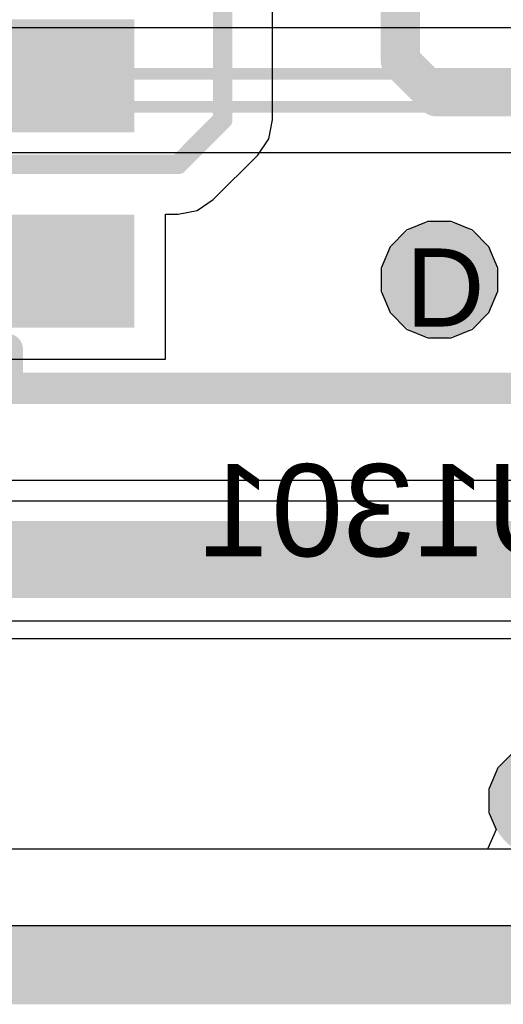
# Model space of a CAD drawing. Header units: inches. Extents: x -6 to 11.2, y -2.2 to 8.3.
# Tile 228 of 256: x 3.758 to 3.882, y -0.01 to 0.242. Entities that reach past the tile are written whole.
import ezdxf

# ---------------------------------------------------------------- set-up
doc = ezdxf.new("R2010")
doc.units = ezdxf.units.IN
doc.header["$MEASUREMENT"] = 0
for name, color, linetype in [('Board Layer Stack Bottom Overlay', 54, 'Continuous'), ('Board Layer Stack Bottom Solder', 6, 'Continuous'), ('Board Outline', 76, 'Continuous'), ('Bottom Paste', 16, 'Continuous'), ('Drill Drawing', 1, 'Continuous'), ('Layer  6- Inner', 156, 'Continuous'), ('Layer 1- Top', 1, 'Continuous'), ('Layer 2- GND', 16, 'Continuous'), ('Layer 3- Inner', 16, 'Continuous'), ('Layer 4- Inner', 76, 'Continuous'), ('Layer 5- Inner', 90, 'Continuous'), ('Layer 7- PWR', 76, 'Continuous'), ('Layer 8- Bottom', 5, 'Continuous'), ('Via Holes', 16, 'Continuous')]:
    doc.layers.add(name, color=color, linetype=linetype)
doc.styles.add('Arial', font='txt', dxfattribs={"height": 0.2})

# ---------------------------------------------------------------- blocks, each defined once
blk = doc.blocks.new('SOIC_8___M_______B_152')
at = {"layer": 'Board Layer Stack Bottom Solder'}
for points in [[(-0.06053, 0.15647), (-0.06053, 0.06753), (-0.08947, 0.06753), (-0.08947, 0.15647)], [(-0.01053, 0.15647), (-0.01053, 0.06753), (-0.03947, 0.06753), (-0.03947, 0.15647)], [(0.03947, 0.15647), (0.03947, 0.06753), (0.01053, 0.06753), (0.01053, 0.15647)], [(0.08947, 0.15647), (0.08947, 0.06753), (0.06053, 0.06753), (0.06053, 0.15647)], [(-0.06053, -0.06753), (-0.06053, -0.15647), (-0.08947, -0.15647), (-0.08947, -0.06753)], [(-0.01053, -0.06753), (-0.01053, -0.15647), (-0.03947, -0.15647), (-0.03947, -0.06753)], [(0.03947, -0.06753), (0.03947, -0.15647), (0.01053, -0.15647), (0.01053, -0.06753)], [(0.08947, -0.06753), (0.08947, -0.15647), (0.06053, -0.15647), (0.06053, -0.06753)]]:
    blk.add_hatch(color=6, dxfattribs=at).paths.add_polyline_path(points)
at = {"layer": 'Bottom Paste'}
for points in [[(-0.0625, 0.1545), (-0.0625, 0.0695), (-0.0875, 0.0695), (-0.0875, 0.1545)], [(-0.0125, 0.1545), (-0.0125, 0.0695), (-0.0375, 0.0695), (-0.0375, 0.1545)], [(0.0375, 0.1545), (0.0375, 0.0695), (0.0125, 0.0695), (0.0125, 0.1545)], [(0.0875, 0.1545), (0.0875, 0.0695), (0.0625, 0.0695), (0.0625, 0.1545)], [(-0.0625, -0.0695), (-0.0625, -0.1545), (-0.0875, -0.1545), (-0.0875, -0.0695)], [(-0.0125, -0.0695), (-0.0125, -0.1545), (-0.0375, -0.1545), (-0.0375, -0.0695)], [(0.0375, -0.0695), (0.0375, -0.1545), (0.0125, -0.1545), (0.0125, -0.0695)], [(0.0875, -0.0695), (0.0875, -0.1545), (0.0625, -0.1545), (0.0625, -0.0695)]]:
    blk.add_hatch(color=16, dxfattribs=at).paths.add_polyline_path(points)
at = {"layer": 'Layer 8- Bottom'}
for points in [[(-0.0625, 0.1545), (-0.0625, 0.0695), (-0.0875, 0.0695), (-0.0875, 0.1545)], [(-0.0125, 0.1545), (-0.0125, 0.0695), (-0.0375, 0.0695), (-0.0375, 0.1545)], [(0.0375, 0.1545), (0.0375, 0.0695), (0.0125, 0.0695), (0.0125, 0.1545)], [(0.0875, 0.1545), (0.0875, 0.0695), (0.0625, 0.0695), (0.0625, 0.1545)], [(-0.0625, -0.0695), (-0.0625, -0.1545), (-0.0875, -0.1545), (-0.0875, -0.0695)], [(-0.0125, -0.0695), (-0.0125, -0.1545), (-0.0375, -0.1545), (-0.0375, -0.0695)], [(0.0375, -0.0695), (0.0375, -0.1545), (0.0125, -0.1545), (0.0125, -0.0695)], [(0.0875, -0.0695), (0.0875, -0.1545), (0.0625, -0.1545), (0.0625, -0.0695)]]:
    blk.add_hatch(color=7, dxfattribs=at).paths.add_polyline_path(points)
at = {"layer": 'Board Layer Stack Bottom Overlay'}
for p, q in [((-0.11298, 0.145), (-0.1185, 0.14272)), ((-0.11, 0.145), (-0.11298, 0.145)), ((-0.11, 0.145), (-0.11, 0.145)), ((-0.10702, 0.145), (-0.11, 0.145)), ((-0.1015, 0.14272), (-0.10702, 0.145)), ((-0.1185, 0.14272), (-0.12272, 0.1385)), ((-0.09728, 0.1385), (-0.1015, 0.14272)), ((-0.12272, 0.1385), (-0.125, 0.13298)), ((-0.095, 0.13298), (-0.09728, 0.1385)), ((-0.125, 0.13298), (-0.125, 0.12702)), ((-0.095, 0.12702), (-0.095, 0.13298)), ((-0.125, 0.12702), (-0.12272, 0.1215)), ((-0.09728, 0.1215), (-0.095, 0.12702)), ((-0.12272, 0.1215), (-0.1185, 0.11728)), ((-0.1015, 0.11728), (-0.09728, 0.1215)), ((-0.1185, 0.11728), (-0.11298, 0.115)), ((-0.10702, 0.115), (-0.1015, 0.11728)), ((-0.11298, 0.115), (-0.11, 0.115)), ((-0.11, 0.115), (-0.10702, 0.115))]:
    blk.add_line(p, q, dxfattribs=at)
for points in [[(-0.095, 0.1, 0.008, 0.008, 0), (-0.105, 0.1, 0.008, 0.008, 0)], [(-0.105, -0.1, 0.008, 0.008, 0), (-0.105, 0.1, 0.008, 0.008, 0)], [(0.105, 0.1, 0.008, 0.008, 0), (0.095, 0.1, 0.008, 0.008, 0)], [(0.105, -0.1, 0.008, 0.008, 0), (0.105, 0.1, 0.008, 0.008, 0)], [(-0.095, -0.1, 0.008, 0.008, 0), (-0.105, -0.1, 0.008, 0.008, 0)], [(0.105, -0.1, 0.008, 0.008, 0), (0.095, -0.1, 0.008, 0.008, 0)]]:
    blk.add_lwpolyline(points, format="xyseb", dxfattribs=at)
for points in [[(-0.107, 0.1, 0.004, 0.004, 1), (-0.103, 0.1, 0.004, 0.004, 1)], [(-0.107, 0.1, 0.004, 0.004, 1), (-0.103, 0.1, 0.004, 0.004, 1)], [(-0.097, 0.1, 0.004, 0.004, 1), (-0.093, 0.1, 0.004, 0.004, 1)], [(0.093, 0.1, 0.004, 0.004, 1), (0.097, 0.1, 0.004, 0.004, 1)], [(0.103, 0.1, 0.004, 0.004, 1), (0.107, 0.1, 0.004, 0.004, 1)], [(0.103, 0.1, 0.004, 0.004, 1), (0.107, 0.1, 0.004, 0.004, 1)], [(-0.107, -0.1, 0.004, 0.004, 1), (-0.103, -0.1, 0.004, 0.004, 1)], [(-0.107, -0.1, 0.004, 0.004, 1), (-0.103, -0.1, 0.004, 0.004, 1)], [(-0.097, -0.1, 0.004, 0.004, 1), (-0.093, -0.1, 0.004, 0.004, 1)], [(0.093, -0.1, 0.004, 0.004, 1), (0.097, -0.1, 0.004, 0.004, 1)], [(0.103, -0.1, 0.004, 0.004, 1), (0.107, -0.1, 0.004, 0.004, 1)], [(0.103, -0.1, 0.004, 0.004, 1), (0.107, -0.1, 0.004, 0.004, 1)]]:
    blk.add_lwpolyline(points, format="xyseb", close=True, dxfattribs=at)

msp = doc.modelspace()

# ---------------------------------------------------------------- hatches: boundary and pattern name
at = {"layer": 'Layer 1- Top'}
h = msp.add_hatch(color=7, dxfattribs=at)
edge = h.paths.add_edge_path()
edge.add_arc((3.86535, 0.17559), 0.00984, 0, 360)
at = {"layer": 'Layer 3- Inner'}
h = msp.add_hatch(color=7, dxfattribs=at)
edge = h.paths.add_edge_path()
edge.add_arc((3.86535, 0.17559), 0.00984, 0, 360)
at = {"layer": 'Layer 5- Inner'}
h = msp.add_hatch(color=7, dxfattribs=at)
edge = h.paths.add_edge_path()
edge.add_arc((3.86535, 0.17559), 0.00984, 0, 360)
at = {"layer": 'Layer 7- PWR'}
h = msp.add_hatch(color=7, dxfattribs=at)
edge = h.paths.add_edge_path()
edge.add_arc((3.86535, 0.17559), 0.01492, 0, 360)
h = msp.add_hatch(color=7, dxfattribs=at)
edge = h.paths.add_edge_path()
edge.add_arc((3.89291, 0.04213), 0.01492, 0, 360)
at = {"layer": 'Layer 8- Bottom'}
h = msp.add_hatch(color=7, dxfattribs=at)
edge = h.paths.add_edge_path()
edge.add_arc((3.86535, 0.17559), 0.00984, 0, 360)
at = {"layer": 'Via Holes'}
h = msp.add_hatch(color=7, dxfattribs=at)
edge = h.paths.add_edge_path()
edge.add_arc((3.86535, 0.17559), 0.00492, 0, 360)

# ---------------------------------------------------------------- linework, layer by layer
at = {"layer": 'Board Outline'}
msp.add_lwpolyline([(-0.00001, -0.00001, 0.015, 0.015, 0), (5.39999, -0.00001, 0.015, 0.015, 0)], format="xyseb", dxfattribs=at)
at = {"layer": 'Layer  6- Inner'}
for p, q in [((3.86239, 0.19051), (3.8569, 0.18824)), ((3.86832, 0.19051), (3.86239, 0.19051)), ((3.87381, 0.18824), (3.86832, 0.19051)), ((3.8569, 0.18824), (3.8527, 0.18404)), ((3.878, 0.18404), (3.87381, 0.18824)), ((3.8527, 0.18404), (3.85043, 0.17856)), ((3.88028, 0.17856), (3.878, 0.18404)), ((3.85043, 0.17856), (3.85043, 0.17262)), ((3.88028, 0.17262), (3.88028, 0.17856)), ((3.85043, 0.17262), (3.8527, 0.16714)), ((3.878, 0.16714), (3.88028, 0.17262)), ((3.8527, 0.16714), (3.8569, 0.16294)), ((3.87381, 0.16294), (3.878, 0.16714)), ((3.8569, 0.16294), (3.86239, 0.16067)), ((3.86832, 0.16067), (3.87381, 0.16294)), ((3.86239, 0.16067), (3.86832, 0.16067)), ((3.88446, 0.05478), (3.88026, 0.05058)), ((3.88026, 0.05058), (3.87799, 0.04509)), ((3.87799, 0.04509), (3.87799, 0.03916)), ((3.87799, 0.03916), (3.87981, 0.03477)), ((3.87981, 0.03477), (3.87763, 0.02977)), ((3.87763, 0.02977), (3.71897, 0.02977))]:
    msp.add_line(p, q, dxfattribs=at)
at = {"layer": 'Layer 1- Top'}
msp.add_line((5.37021, 0.02977), (1.15408, 0.02977), dxfattribs=at)
for points in [[(3.85532, 0.23162, 0.01, 0.01, 0), (3.85532, 0.29509, 0.01, 0.01, 0)], [(3.85532, 0.23162, 0.01, 0.01, 0), (3.8645, 0.22244, 0.01, 0.01, 0)], [(3.8645, 0.22244, 0.01, 0.01, 0), (3.89567, 0.22244, 0.01, 0.01, 0)]]:
    msp.add_lwpolyline(points, format="xyseb", dxfattribs=at)
for points in [[(3.85282, 0.23162, 0.005, 0.005, 1), (3.85781, 0.23162, 0.005, 0.005, 1)], [(3.85282, 0.23162, 0.005, 0.005, 1), (3.85781, 0.23162, 0.005, 0.005, 1)], [(3.862, 0.22244, 0.005, 0.005, 1), (3.867, 0.22244, 0.005, 0.005, 1)], [(3.862, 0.22244, 0.005, 0.005, 1), (3.867, 0.22244, 0.005, 0.005, 1)]]:
    msp.add_lwpolyline(points, format="xyseb", close=True, dxfattribs=at)
at = {"layer": 'Layer 2- GND'}
msp.add_line((5.38991, 0.01008), (1.14213, 0.01008), dxfattribs=at)
msp.add_lwpolyline([(-0.00001, -0.00001, 0.02, 0.02, 0), (5.39999, -0.00001, 0.02, 0.02, 0)], format="xyseb", dxfattribs=at)
at = {"layer": 'Layer 3- Inner'}
for p, q in [((4.97275, 0.24007), (3.33664, 0.24007)), ((2.9252, 0.20812), (4.97279, 0.20812)), ((5.37021, 0.02977), (1.15448, 0.02977))]:
    msp.add_line(p, q, dxfattribs=at)
for points in [[(2.9252, 0.22835, 0.00299, 0.00299, 0), (4.97275, 0.22835, 0.00299, 0.00299, 0)], [(2.9252, 0.21984, 0.00299, 0.00299, 0), (4.97279, 0.21984, 0.00299, 0.00299, 0)]]:
    msp.add_lwpolyline(points, format="xyseb", dxfattribs=at)
at = {"layer": 'Layer 4- Inner'}
for p, q in [((3.86239, 0.19051), (3.8569, 0.18824)), ((3.86832, 0.19051), (3.86239, 0.19051)), ((3.87381, 0.18824), (3.86832, 0.19051)), ((3.8569, 0.18824), (3.8527, 0.18404)), ((3.878, 0.18404), (3.87381, 0.18824)), ((3.8527, 0.18404), (3.85043, 0.17856)), ((3.88028, 0.17856), (3.878, 0.18404)), ((3.85043, 0.17856), (3.85043, 0.17262)), ((3.88028, 0.17262), (3.88028, 0.17856)), ((3.85043, 0.17262), (3.8527, 0.16714)), ((3.878, 0.16714), (3.88028, 0.17262)), ((3.8527, 0.16714), (3.8569, 0.16294)), ((3.87381, 0.16294), (3.878, 0.16714)), ((3.8569, 0.16294), (3.86239, 0.16067)), ((3.86832, 0.16067), (3.87381, 0.16294)), ((3.86239, 0.16067), (3.86832, 0.16067)), ((3.88446, 0.05478), (3.88026, 0.05058)), ((3.88026, 0.05058), (3.87799, 0.04509)), ((3.87799, 0.04509), (3.87799, 0.03916)), ((3.87799, 0.03916), (3.87981, 0.03477)), ((3.87981, 0.03477), (3.87763, 0.02977)), ((3.87763, 0.02977), (3.71897, 0.02977))]:
    msp.add_line(p, q, dxfattribs=at)
at = {"layer": 'Layer 5- Inner'}
for p, q in [((4.70543, 0.12417), (3.60195, 0.12417)), ((2.95866, 0.08371), (4.71381, 0.08371)), ((5.37021, 0.02977), (1.15408, 0.02977))]:
    msp.add_line(p, q, dxfattribs=at)
msp.add_lwpolyline([(2.95866, 0.10394, 0.01969, 0.01969, 0), (4.71381, 0.10394, 0.01969, 0.01969, 0)], format="xyseb", dxfattribs=at)
at = {"layer": 'Layer 7- PWR'}
msp.add_line((5.38991, 0.01008), (1.14429, 0.01008), dxfattribs=at)
msp.add_lwpolyline([(-0.00001, -0.00001, 0.02, 0.02, 0), (5.39999, -0.00001, 0.02, 0.02, 0)], format="xyseb", dxfattribs=at)
at = {"layer": 'Layer 8- Bottom'}
for p, q in [((3.82259, 0.21654), (3.82259, 0.26621)), ((3.82162, 0.21166), (3.82259, 0.21654)), ((3.81885, 0.20752), (3.82162, 0.21166)), ((3.80744, 0.19611), (3.81885, 0.20752)), ((3.8033, 0.19334), (3.80744, 0.19611)), ((3.79522, 0.15526), (3.79522, 0.19237)), ((3.79522, 0.19237), (3.79843, 0.19237)), ((3.79843, 0.19237), (3.8033, 0.19334)), ((3.69022, 0.15526), (3.79522, 0.15526)), ((4.05548, 0.11884), (3.67447, 0.11884)), ((3.62217, 0.08825), (4.06181, 0.08825)), ((5.37021, 0.02977), (1.61865, 0.02977))]:
    msp.add_line(p, q, dxfattribs=at)
for points in [[(3.80984, 0.21654, 0.005, 0.005, 0), (3.80984, 0.27356, 0.005, 0.005, 0)], [(3.79843, 0.20512, 0.005, 0.005, 0), (3.80984, 0.21654, 0.005, 0.005, 0)], [(3.64331, 0.20512, 0.005, 0.005, 0), (3.79843, 0.20512, 0.005, 0.005, 0)], [(3.62217, 0.10354, 0.01, 0.01, 0), (4.06181, 0.10354, 0.01, 0.01, 0)]]:
    msp.add_lwpolyline(points, format="xyseb", dxfattribs=at)
for points in [[(3.80859, 0.21654, 0.0025, 0.0025, 1), (3.81109, 0.21654, 0.0025, 0.0025, 1)], [(3.80859, 0.21654, 0.0025, 0.0025, 1), (3.81109, 0.21654, 0.0025, 0.0025, 1)], [(3.79718, 0.20512, 0.0025, 0.0025, 1), (3.79968, 0.20512, 0.0025, 0.0025, 1)], [(3.79718, 0.20512, 0.0025, 0.0025, 1), (3.79968, 0.20512, 0.0025, 0.0025, 1)]]:
    msp.add_lwpolyline(points, format="xyseb", close=True, dxfattribs=at)

# ---------------------------------------------------------------- block references
at = {"rotation": 270}
msp.add_blockref('SOIC_8___M_______B_152', (3.85472, 0.25276), dxfattribs=at)

# ---------------------------------------------------------------- texts
at = {"layer": 'Board Layer Stack Bottom Overlay', "style": 'Arial', "text_generation_flag": 2}
msp.add_text('U1301', height=0.023622, dxfattribs=at).set_placement((3.90117, 0.10473))
at = {"layer": 'Drill Drawing', "style": 'Arial'}
msp.add_text('D', height=0.02, dxfattribs=at).set_placement((3.85669, 0.16359))

doc.saveas('drawing.dxf')
